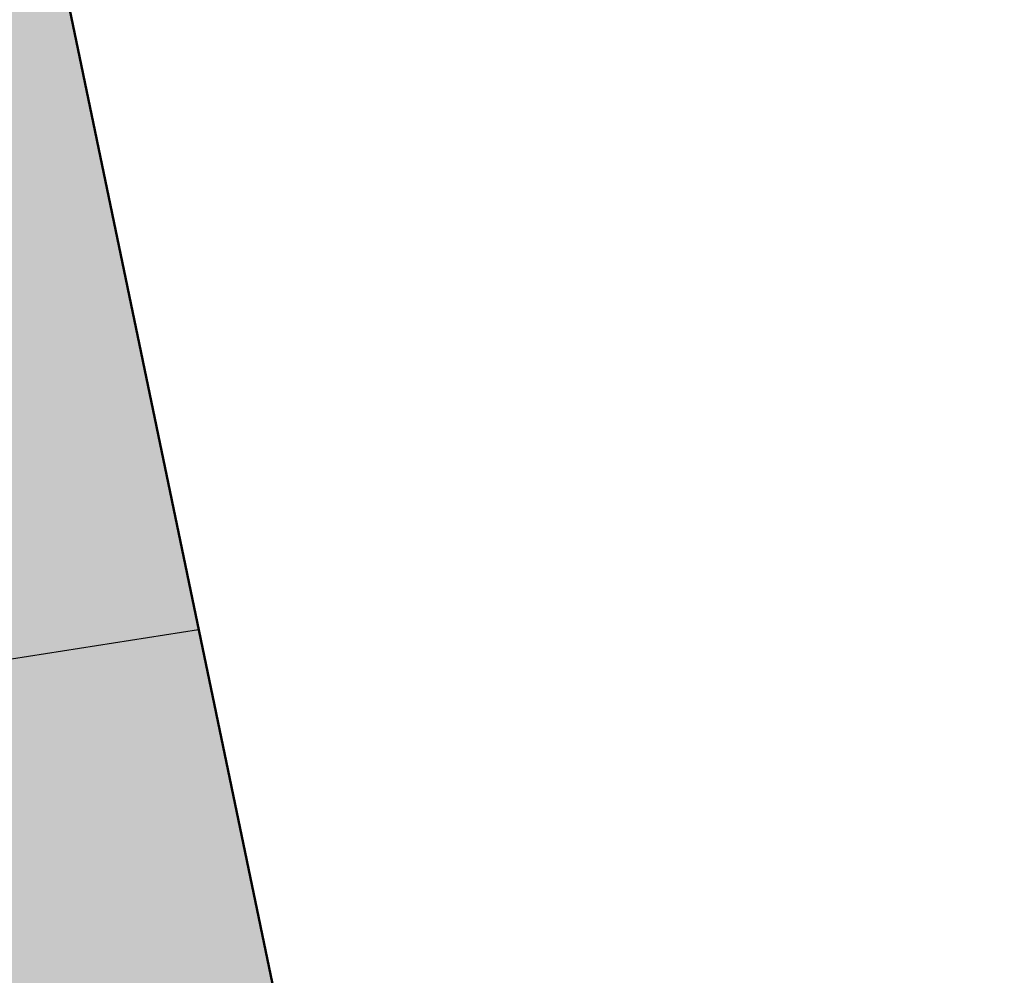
# Model space of a CAD drawing. Header units: metres. Extents: x 738076 to 738809, y 6589688 to 6590318.
# Tile 97 of 188: x 738434.8 to 738438.19, y 6590017.91 to 6590021.2. Entities that reach past the tile are written whole.
import ezdxf

# ---------------------------------------------------------------- set-up
doc = ezdxf.new("R2010")
doc.units = ezdxf.units.M
doc.linetypes.add('TOOPIIR', pattern=[7, 6, -1])
for name, color, linetype, lineweight in [('_GE (2D)', 7, 'Continuous', 5), ('_MA-joon kool (2D)', 7, 'Continuous', 5), ('_MA-pind kool (2D)', 7, 'Continuous', 5), ('MA-v2ikevorm-m88bel', 7, 'Continuous', 13), ('None', 7, 'Continuous', 5)]:
    doc.layers.add(name, color=color, linetype=linetype, lineweight=lineweight)
for name, color, linetype, lineweight, true_color in [('GE-HOONE', 7, 'Continuous', 5, 0x888888), ('GE-TTRASS', 7, 'Continuous', 5, 0x888888), ('MA-haljastus murukate', 7, 'Continuous', 5, 0xb9ceac), ('MA-projektala piir', 7, 'TOOPIIR', 50, 0xdd0000), ('MA-tee graniitplaat 300xvaba mm. helehall', 7, 'Continuous', 5, 0x636466)]:
    doc.layers.add(name, color=color, linetype=linetype, lineweight=lineweight, true_color=true_color)
doc.styles.add('Arial', font='Arial')
doc.linetypes.add('-T-', pattern='A,10,-0.8000000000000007,-1.198494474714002,["T",Arial,S=1.4,R=0,X=-1.198494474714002,Y=-0.6999999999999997],-1.001505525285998,10,-3', length=26)

# ---------------------------------------------------------------- blocks, each defined once
blk = doc.blocks.new('Hardscape (2D)-7')
at = {"layer": 'MA-haljastus murukate', "color": 0, "flags": 1}
for tag in ['instanceID', 'prm0_value', 'prm1_value', 'prm2_value', 'prm3_value', 'prm4_value', 'prm5_value', 'prm6_value', 'prm7_value', 'prm8_value', 'prm0_name', 'prm0_type', 'prm2_name', 'prm2_type', 'prm3_name', 'prm3_type', 'prm6_name', 'prm6_type', 'prm8_name', 'prm8_type', 'prm1_name', 'prm1_type', 'prm4_name', 'prm4_type', 'prm5_name', 'prm5_type', 'prm7_name', 'prm7_type', 'IFC_UUID']:
    blk.add_attdef(tag, (-2153990.443052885, -6234733.60896086), '', height=0.00018, dxfattribs=at)
at = {"color": 255, "linetype": 'Continuous', "lineweight": 5, "transparency": 33554687}
blk.add_wipeout([(3.900697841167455, 4.2542381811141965), (-2.963184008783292, 5.663392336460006), (-2.963184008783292, 6.480077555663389), (-1.409201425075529, 6.161045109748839), (-0.6084073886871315, 10.061651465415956), (-2.963184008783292, 10.545086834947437), (-2.963184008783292, 13.931955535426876), (1.6567575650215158, 15.041858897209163)], dxfattribs=at).dxf.layer = 'None'
at = {"layer": 'MA-haljastus murukate', "linetype": 'Continuous', "lineweight": 0, "true_color": 0xd9e6cf, "transparency": 33554687}
h = blk.add_hatch(color=254, dxfattribs=at)
h.paths.add_polyline_path([(3.900697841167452, 4.254238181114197), (1.656757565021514, 15.04185889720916), (-7.733577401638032, 12.78590734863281), (-6.18499046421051, 6.324828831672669)])
h.paths.add_polyline_path([(-5.327493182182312, 6.965469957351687), (-1.409201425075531, 6.16104510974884), (-0.6084073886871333, 10.06165146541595), (-4.526699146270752, 10.8660763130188)])
h = blk.add_hatch(color=254, dxfattribs=at)
h.paths.add_polyline_path([(3.900697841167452, 4.254238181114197), (1.656757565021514, 15.04185889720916), (-7.733577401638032, 12.78590734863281), (-6.18499046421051, 6.324828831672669)])
h.paths.add_polyline_path([(-5.327493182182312, 6.965469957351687), (-1.409201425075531, 6.16104510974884), (-0.6084073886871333, 10.06165146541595), (-4.526699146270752, 10.8660763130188)])
h = blk.add_hatch(color=254, dxfattribs=at)
h.paths.add_polyline_path([(3.900697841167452, 4.254238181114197), (1.656757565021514, 15.04185889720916), (-7.733577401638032, 12.78590734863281), (-6.18499046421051, 6.324828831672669)])
h.paths.add_polyline_path([(-5.327493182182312, 6.965469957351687), (-1.409201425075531, 6.16104510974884), (-0.6084073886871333, 10.06165146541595), (-4.526699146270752, 10.8660763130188)])
at = {"layer": 'None', "color": 7, "linetype": 'Continuous', "lineweight": 5, "transparency": 33554687, "flags": 128}
blk.add_lwpolyline([(3.900697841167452, 4.254238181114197), (1.656757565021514, 15.04185889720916), (-7.733577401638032, 12.78590734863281), (-6.18499046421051, 6.324828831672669)], close=True, dxfattribs=at)
blk = doc.blocks.new('Hardscape (2D)-44')
at = {"layer": 'MA-tee graniitplaat 300xvaba mm. helehall', "color": 0, "flags": 1}
for tag in ['instanceID', 'prm0_value', 'prm1_value', 'prm2_value', 'prm3_value', 'prm4_value', 'prm5_value', 'prm6_value', 'prm7_value', 'prm8_value', 'prm0_name', 'prm0_type', 'prm2_name', 'prm2_type', 'prm3_name', 'prm3_type', 'prm6_name', 'prm6_type', 'prm8_name', 'prm8_type', 'prm1_name', 'prm1_type', 'prm4_name', 'prm4_type', 'prm5_name', 'prm5_type', 'prm7_name', 'prm7_type', 'IFC_UUID']:
    blk.add_attdef(tag, (-2153991.025472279, -6234725.077291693), '', height=0.00018, dxfattribs=at)
at = {"color": 255, "linetype": 'Continuous', "lineweight": 5, "transparency": 33554687}
blk.add_wipeout([(84.71002162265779, 8.588447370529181), (84.12119525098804, 11.061904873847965), (2.1294583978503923, -8.690562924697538), (2.7118777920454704, -11.120557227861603)], dxfattribs=at).dxf.layer = 'MA-v2ikevorm-m88bel'
blk = doc.blocks.new('MA-pind kool (2D)')
at = {"layer": 'MA-haljastus murukate'}
blk.add_blockref('Hardscape (2D)-7', (-2153982.709475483, -6234737.863199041, -0.2), dxfattribs=at)
at = {"layer": 'MA-tee graniitplaat 300xvaba mm. helehall', "transparency": 33554687}
blk.add_blockref('Hardscape (2D)-44', (-2153993.154930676, -6234713.956734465, -0.2), dxfattribs=at)
blk = doc.blocks.new('GE')
at = {"layer": 'GE-HOONE', "linetype": 'Continuous', "flags": 128}
blk.add_lwpolyline([(54, -3.098), (52.36062895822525, -3.421828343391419), (52.429, -3.745), (51.718, -3.892), (51.66051583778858, -3.634004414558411), (48.34326503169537, -4.373123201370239), (48.618, -5.571), (45.989, -6.144), (45.72444026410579, -4.956625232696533), (43.932, -5.356), (41.798, 4.396), (36.05807918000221, 3.193565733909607), (36.185, 2.713), (35.467, 2.518), (35.19685970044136, 3.826066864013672), (34.538, 3.69), (34.2, 5.593), (34.80522497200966, 5.722431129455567), (33.978, 9.728), (35.66513427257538, 10.08107801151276), (35.21619497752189, 12.16916775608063), (24.546, 9.887), (22.81, 18.23), (63.21792823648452, 27.07400253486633)], dxfattribs=at)
at = {"layer": 'GE-TTRASS', "linetype": '-T-', "lineweight": 30, "flags": 128}
blk.add_lwpolyline([(18.02742400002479, 12.4437219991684), (20.8694960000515, 12.83861199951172), (20.33520000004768, 15.60670899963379), (23.26042587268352, 16.06530929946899)], dxfattribs=at)
at = {"layer": 'GE-TTRASS', "linetype": '-T-', "flags": 128}
blk.add_lwpolyline([(18.02742400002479, 12.4437219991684), (20.8694960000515, 12.83861199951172), (20.33520000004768, 15.60670899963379), (23.18287299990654, 16.05315100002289)], dxfattribs=at)
blk = doc.blocks.new('GE (2D)')
at = {"layer": 'None', "color": 7, "transparency": 33554687}
blk.add_blockref('GE', (-2154003.721977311, -6234741.730759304, 4.5), dxfattribs=at)
blk = doc.blocks.new('MA-joon kool (2D)')
at = {"layer": 'MA-projektala piir', "flags": 128}
blk.add_lwpolyline([(-2154058.210153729, -6234739.129489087), (-2154056.135389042, -6234729.123073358), (-2153911.071005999, -6234694.337356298), (-2153908.108662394, -6234706.781098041), (-2153980.911977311, -6234723.500759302), (-2153977.313968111, -6234740.789259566), (-2153975.79136601, -6234740.471612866), (-2153975.239977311, -6234740.484759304), (-2153974.721977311, -6234740.710759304), (-2153969.531164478, -6234745.050163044), (-2153964.027119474, -6234768.760106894), (-2153989.583829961, -6234774.737774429), (-2154001.250235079, -6234777.364268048), (-2154017.245894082, -6234781.447156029), (-2154017.306524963, -6234781.193595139), (-2154049.485810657, -6234787.774099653), (-2154049.636992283, -6234786.297542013), (-2154053.752342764, -6234786.690905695), (-2154058.348746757, -6234745.73889305)], close=True, dxfattribs=at)

msp = doc.modelspace()

# ---------------------------------------------------------------- block references
at = {"layer": '_MA-pind kool (2D)'}
msp.add_blockref('MA-pind kool (2D)', (2892415.876977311, 12824744.7657593), dxfattribs=at)

# ---------------------------------------------------------------- next in the draw order: block references
at = {"layer": '_GE (2D)'}
msp.add_blockref('GE (2D)', (2892415.876977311, 12824744.7657593), dxfattribs=at)
at = {"layer": '_MA-joon kool (2D)'}
msp.add_blockref('MA-joon kool (2D)', (2892415.876977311, 12824744.7657593), dxfattribs=at)

doc.saveas('drawing.dxf')
